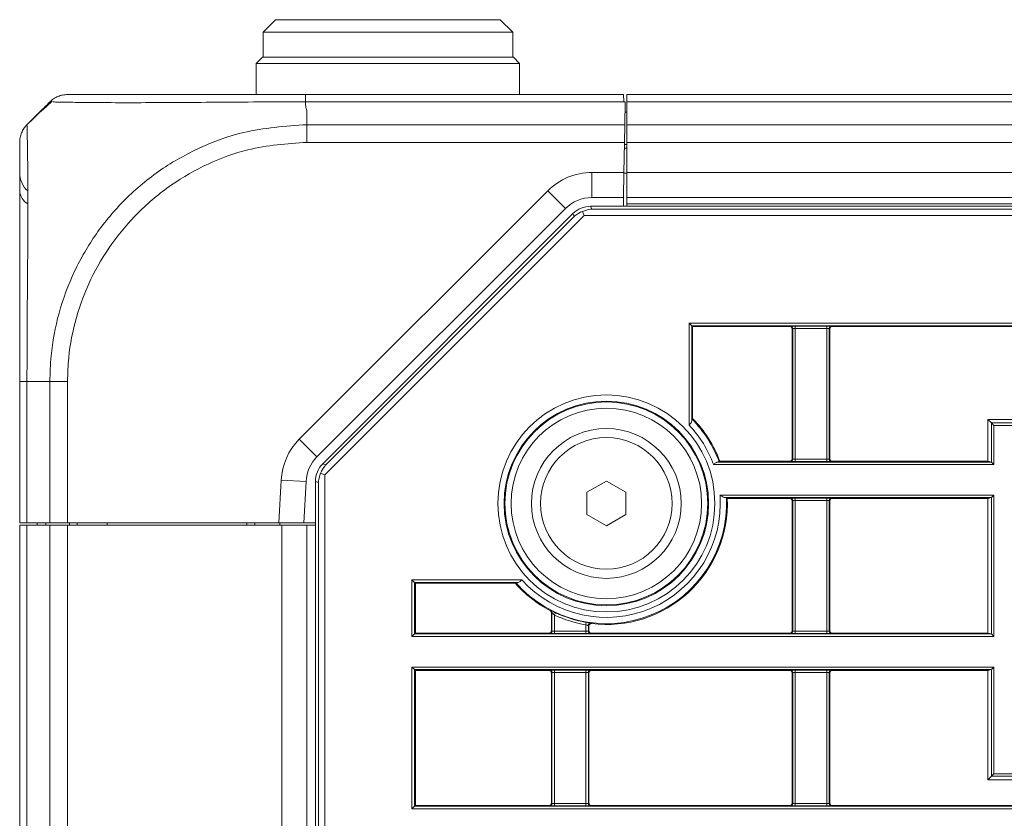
# Model space of a CAD drawing. Header units: millimetres. Extents: x 0 to 1118, y 0 to 864.
# Tile 149 of 256: x 632 to 652, y 127 to 143. Entities that reach past the tile are written whole.
import ezdxf

# ---------------------------------------------------------------- set-up
doc = ezdxf.new("R2010")
doc.units = ezdxf.units.MM

msp = doc.modelspace()

# ---------------------------------------------------------------- linework, layer by layer
at = {"color": 7, "linetype": 'Continuous', "lineweight": 15}
for p, q in [((637.027, 143.248), (636.777, 142.998)), ((637.027, 143.248), (639.277, 143.248)), ((639.277, 143.248), (641.527, 143.248)), ((641.777, 142.998), (641.527, 143.248)), ((636.777, 142.998), (636.777, 142.498)), ((639.277, 142.998), (636.777, 142.998)), ((641.777, 142.998), (639.277, 142.998)), ((641.777, 142.498), (641.777, 142.998)), ((636.764, 142.498), (636.639, 142.373)), ((636.764, 142.498), (641.789, 142.498)), ((641.914, 142.373), (641.789, 142.498)), ((636.639, 142.373), (636.639, 141.748)), ((641.914, 142.373), (636.639, 142.373)), ((641.914, 141.748), (641.914, 142.373)), ((637.626, 141.748), (643.997, 141.748)), ((643.997, 141.748), (643.999, 141.602)), ((644.014, 141.602), (643.999, 141.602)), ((644.029, 141.602), (644.014, 141.602)), ((644.029, 141.602), (644.021, 141.145)), ((644.064, 141.748), (767.239, 141.748)), ((644.064, 141.602), (644.064, 141.748)), ((644.064, 141.145), (644.064, 141.602)), ((632.344, 141.441), (632.048, 141.145)), ((644.026, 141.398), (644.064, 141.398)), ((644.021, 141.145), (644.015, 140.791)), ((644.064, 140.791), (644.064, 141.145)), ((644.004, 140.186), (644.015, 140.791)), ((644.013, 140.673), (644.064, 140.673)), ((644.016, 140.673), (644.014, 140.748)), ((644.064, 140.791), (644.064, 140.186)), ((644.004, 140.186), (643.996, 139.686)), ((644.064, 140.173), (644.004, 140.173)), ((644.064, 139.686), (644.064, 140.186)), ((643.996, 139.686), (643.362, 139.686)), ((643.996, 139.686), (643.993, 139.511)), ((767.239, 139.686), (644.064, 139.686)), ((644.064, 139.511), (644.064, 139.686)), ((642.832, 139.466), (637.855, 134.489)), ((643.337, 139.511), (767.967, 139.511)), ((637.973, 134.354), (642.984, 139.365)), ((643.172, 139.409), (643.206, 139.327)), ((645.312, 137.169), (645.362, 137.119)), ((645.362, 137.119), (645.362, 135.217)), ((645.362, 137.119), (645.38, 137.101)), ((645.38, 137.101), (647.327, 137.101)), ((645.38, 135.259), (645.38, 137.101)), ((648.177, 137.101), (652.152, 137.101)), ((647.377, 134.456), (647.377, 137.051)), ((648.127, 137.051), (648.127, 134.456)), ((631.902, 133.173), (631.902, 135.998)), ((645.363, 135.252), (645.38, 135.259)), ((652.152, 135.243), (651.29, 135.243)), ((651.29, 135.243), (651.363, 135.17)), ((651.29, 135.243), (651.29, 134.406)), ((651.413, 135.12), (651.363, 135.17)), ((645.885, 134.388), (651.363, 134.388)), ((645.912, 134.388), (645.924, 134.406)), ((647.327, 134.406), (645.924, 134.406)), ((651.29, 134.406), (648.177, 134.406)), ((651.363, 134.388), (651.29, 134.406)), ((651.413, 134.338), (651.363, 134.388)), ((637.929, 134.165), (638.011, 134.131)), ((637.637, 133.998), (637.593, 133.173)), ((637.827, 126.83), (637.827, 134.001)), ((643.264, 133.782), (643.652, 134.006)), ((643.652, 134.006), (644.039, 133.782)), ((643.264, 133.335), (643.264, 133.782)), ((644.039, 133.782), (644.039, 133.335)), ((651.413, 133.724), (651.363, 133.674)), ((651.363, 133.674), (646.031, 133.674)), ((646.075, 133.656), (646.057, 133.673)), ((646.075, 133.656), (647.327, 133.656)), ((647.377, 131.011), (647.377, 133.606)), ((648.127, 133.606), (648.127, 131.011)), ((648.177, 133.656), (651.29, 133.656)), ((651.29, 133.656), (651.363, 133.674)), ((651.29, 133.656), (651.29, 130.961)), ((643.652, 133.111), (643.264, 133.335)), ((644.039, 133.335), (643.652, 133.111)), ((632.048, 133.173), (631.902, 133.173)), ((631.902, 76.373), (631.902, 133.123)), ((631.902, 133.123), (632.048, 133.123)), ((632.505, 133.173), (632.048, 133.173)), ((632.048, 133.123), (632.505, 133.123)), ((632.252, 133.173), (632.252, 133.123)), ((632.428, 133.123), (632.427, 133.173)), ((632.859, 133.173), (632.505, 133.173)), ((632.505, 133.123), (632.859, 133.123)), ((637.093, 133.173), (632.859, 133.173)), ((637.152, 133.123), (632.859, 133.123)), ((632.901, 133.123), (632.902, 133.173)), ((633.052, 133.123), (633.052, 133.173)), ((633.653, 133.123), (633.652, 133.173)), ((636.451, 133.123), (636.452, 133.173)), ((636.614, 133.123), (636.614, 133.173)), ((637.593, 133.173), (637.093, 133.173)), ((637.114, 133.173), (637.114, 133.123)), ((637.152, 133.123), (637.652, 133.123)), ((637.827, 133.173), (637.593, 133.173)), ((637.652, 133.123), (637.652, 76.373)), ((637.652, 133.123), (637.827, 133.123)), ((637.652, 133.123), (637.827, 133.123)), ((639.759, 132.026), (639.809, 131.976)), ((641.871, 131.976), (639.809, 131.976)), ((639.827, 131.958), (639.809, 131.976)), ((639.827, 131.958), (641.83, 131.958)), ((639.827, 131.958), (639.827, 130.961)), ((641.83, 131.958), (641.838, 131.975)), ((642.552, 131.011), (642.552, 131.367)), ((642.561, 131.001), (642.561, 131.372)), ((639.809, 130.943), (639.827, 130.961)), ((642.502, 130.961), (639.827, 130.961)), ((643.292, 131.112), (643.292, 131.001)), ((643.302, 131.102), (643.302, 131.011)), ((647.327, 130.961), (643.352, 130.961)), ((651.29, 130.961), (648.177, 130.961)), ((651.363, 130.943), (651.29, 130.961)), ((639.759, 130.893), (639.809, 130.943)), ((651.413, 130.893), (651.363, 130.943)), ((639.759, 130.279), (639.809, 130.229)), ((639.827, 130.211), (639.809, 130.229)), ((639.827, 130.211), (642.502, 130.211)), ((639.827, 130.211), (639.827, 127.509)), ((642.552, 127.559), (642.552, 130.161)), ((643.302, 130.161), (643.302, 127.559)), ((643.352, 130.211), (647.327, 130.211)), ((647.377, 127.559), (647.377, 130.161)), ((648.127, 130.161), (648.127, 127.559)), ((648.177, 130.211), (651.29, 130.211)), ((651.29, 130.211), (651.363, 130.229)), ((651.29, 130.211), (651.29, 128.019)), ((651.413, 130.279), (651.363, 130.229)), ((651.29, 128.019), (651.363, 128.092)), ((651.29, 128.019), (652.152, 128.019)), ((651.413, 128.142), (651.363, 128.092)), ((639.809, 127.491), (639.759, 127.441)), ((639.809, 127.491), (639.827, 127.509)), ((642.502, 127.509), (639.827, 127.509)), ((647.327, 127.509), (643.352, 127.509)), ((652.152, 127.509), (648.177, 127.509))]:
    msp.add_line(p, q, dxfattribs=at)
at = {"color": 9, "linetype": 'Continuous', "lineweight": 0}
for p, q in [((643.999, 141.602), (637.624, 141.602)), ((767.239, 141.602), (644.064, 141.602)), ((637.652, 141.441), (637.652, 141.145)), ((644.066, 141.398), (644.026, 141.396)), ((637.652, 141.145), (644.021, 141.145)), ((644.064, 141.145), (767.239, 141.145)), ((644.015, 140.791), (637.652, 140.791)), ((644.014, 140.748), (644.064, 140.748)), ((644.014, 140.673), (644.014, 140.748)), ((767.239, 140.791), (644.064, 140.791)), ((643.362, 140.186), (644.004, 140.186)), ((643.362, 140.186), (643.362, 139.686)), ((644.064, 140.186), (767.239, 140.186)), ((637.502, 134.843), (642.479, 139.82)), ((642.479, 139.82), (642.832, 139.466)), ((643.337, 139.511), (643.361, 139.452)), ((643.361, 139.452), (767.942, 139.452)), ((767.239, 139.561), (644.064, 139.561)), ((643.206, 139.327), (638.011, 134.131)), ((638.032, 134.329), (643.008, 139.305)), ((643.008, 139.305), (642.984, 139.365)), ((768.097, 139.327), (643.206, 139.327)), ((645.312, 137.169), (765.992, 137.169)), ((645.312, 135.125), (645.312, 137.169)), ((765.942, 137.119), (645.362, 137.119)), ((647.327, 137.101), (647.336, 137.11)), ((647.436, 137.111), (648.067, 137.111)), ((647.436, 137.061), (647.436, 137.111)), ((648.067, 137.061), (647.436, 137.061)), ((647.436, 137.061), (647.436, 134.446)), ((648.067, 137.061), (648.067, 137.111)), ((648.067, 134.446), (648.067, 137.061)), ((648.167, 137.11), (648.177, 137.101)), ((647.386, 137.06), (647.377, 137.051)), ((647.386, 134.446), (647.386, 137.06)), ((648.117, 137.06), (648.117, 134.446)), ((648.127, 137.051), (648.117, 137.06)), ((632.505, 135.998), (632.048, 135.998)), ((632.048, 135.998), (632.048, 133.173)), ((632.505, 133.173), (632.505, 135.998)), ((632.859, 135.998), (632.859, 133.173)), ((651.363, 135.17), (663.441, 135.17)), ((651.363, 134.388), (651.363, 135.17)), ((651.413, 135.12), (651.413, 134.338)), ((663.391, 135.12), (651.413, 135.12)), ((637.502, 134.843), (637.855, 134.489)), ((637.973, 134.354), (638.032, 134.329)), ((651.413, 134.338), (645.797, 134.338)), ((647.336, 134.396), (647.327, 134.406)), ((647.377, 134.456), (647.386, 134.446)), ((647.436, 134.396), (647.436, 134.446)), ((647.436, 134.446), (648.067, 134.446)), ((648.067, 134.396), (647.436, 134.396)), ((648.067, 134.396), (648.067, 134.446)), ((648.117, 134.446), (648.127, 134.456)), ((648.177, 134.406), (648.167, 134.396)), ((638.011, 134.131), (638.011, 126.841)), ((637.093, 133.173), (637.137, 134.025)), ((637.137, 134.025), (637.637, 133.998)), ((637.886, 133.976), (637.827, 134.001)), ((637.886, 126.84), (637.886, 133.976)), ((645.928, 133.724), (651.413, 133.724)), ((651.413, 133.724), (651.413, 130.893)), ((647.327, 133.656), (647.336, 133.665)), ((647.386, 133.615), (647.377, 133.606)), ((647.386, 131.001), (647.386, 133.615)), ((647.436, 133.666), (648.067, 133.666)), ((647.436, 133.666), (647.436, 133.616)), ((648.067, 133.616), (647.436, 133.616)), ((647.436, 133.616), (647.436, 131.001)), ((648.067, 133.666), (648.067, 133.616)), ((648.067, 131.001), (648.067, 133.616)), ((648.117, 133.615), (648.117, 131.001)), ((648.127, 133.606), (648.117, 133.615)), ((648.167, 133.665), (648.177, 133.656)), ((651.363, 130.943), (651.363, 133.674)), ((632.048, 133.123), (632.048, 76.373)), ((632.505, 76.373), (632.505, 133.123)), ((632.859, 133.123), (632.859, 76.373)), ((632.902, 133.173), (632.902, 133.123)), ((637.152, 76.373), (637.152, 133.123)), ((639.759, 130.893), (639.759, 132.026)), ((639.759, 132.026), (641.96, 132.026)), ((639.809, 131.976), (639.809, 130.943)), ((642.539, 131.415), (642.534, 131.417)), ((642.632, 131.369), (642.611, 131.324)), ((642.611, 131.324), (642.611, 131.001)), ((643.251, 131.177), (643.242, 131.128)), ((642.511, 130.951), (642.502, 130.961)), ((642.552, 131.011), (642.561, 131.001)), ((642.611, 131.001), (643.242, 131.001)), ((642.611, 131.001), (642.611, 130.951)), ((643.242, 130.951), (642.611, 130.951)), ((643.242, 131.001), (643.242, 131.128)), ((643.242, 131.001), (643.242, 130.951)), ((643.292, 131.001), (643.302, 131.011)), ((643.352, 130.961), (643.342, 130.951)), ((647.336, 130.951), (647.327, 130.961)), ((647.377, 131.011), (647.386, 131.001)), ((647.436, 131.001), (647.436, 130.951)), ((647.436, 131.001), (648.067, 131.001)), ((648.067, 130.951), (647.436, 130.951)), ((648.067, 131.001), (648.067, 130.951)), ((648.117, 131.001), (648.127, 131.011)), ((648.177, 130.961), (648.167, 130.951)), ((651.413, 130.893), (639.759, 130.893)), ((639.809, 130.943), (651.363, 130.943)), ((639.759, 130.279), (651.413, 130.279)), ((639.759, 127.441), (639.759, 130.279)), ((651.363, 130.229), (639.809, 130.229)), ((639.809, 130.229), (639.809, 127.491)), ((642.502, 130.211), (642.511, 130.22)), ((642.561, 130.17), (642.552, 130.161)), ((642.561, 127.55), (642.561, 130.17)), ((642.611, 130.221), (643.242, 130.221)), ((642.611, 130.221), (642.611, 130.171)), ((643.242, 130.171), (642.611, 130.171)), ((642.611, 130.171), (642.611, 127.549)), ((643.242, 130.221), (643.242, 130.171)), ((643.242, 127.549), (643.242, 130.171)), ((643.292, 130.17), (643.292, 127.55)), ((643.302, 130.161), (643.292, 130.17)), ((643.342, 130.22), (643.352, 130.211)), ((647.327, 130.211), (647.336, 130.22)), ((647.386, 130.17), (647.377, 130.161)), ((647.386, 127.55), (647.386, 130.17)), ((647.436, 130.221), (648.067, 130.221)), ((647.436, 130.221), (647.436, 130.171)), ((648.067, 130.171), (647.436, 130.171)), ((647.436, 130.171), (647.436, 127.549)), ((648.067, 130.221), (648.067, 130.171)), ((648.067, 127.549), (648.067, 130.171)), ((648.117, 130.17), (648.117, 127.55)), ((648.127, 130.161), (648.117, 130.17)), ((648.167, 130.22), (648.177, 130.211)), ((651.363, 128.092), (651.363, 130.229)), ((651.413, 130.279), (651.413, 128.142)), ((663.441, 128.092), (651.363, 128.092)), ((651.413, 128.142), (663.391, 128.142)), ((752.132, 127.441), (639.759, 127.441)), ((639.809, 127.491), (752.082, 127.491)), ((642.511, 127.5), (642.502, 127.509)), ((642.552, 127.559), (642.561, 127.55)), ((642.611, 127.549), (643.242, 127.549)), ((642.611, 127.549), (642.611, 127.499)), ((643.242, 127.499), (642.611, 127.499)), ((643.242, 127.549), (643.242, 127.499)), ((643.292, 127.55), (643.302, 127.559)), ((643.352, 127.509), (643.342, 127.5)), ((647.336, 127.5), (647.327, 127.509)), ((647.377, 127.559), (647.386, 127.55)), ((647.436, 127.549), (648.067, 127.549)), ((647.436, 127.549), (647.436, 127.499)), ((648.067, 127.499), (647.436, 127.499)), ((648.067, 127.549), (648.067, 127.499)), ((648.117, 127.55), (648.127, 127.559)), ((648.177, 127.509), (648.167, 127.5))]:
    msp.add_line(p, q, dxfattribs=at)
at = {"color": 9, "linetype": 'Continuous', "lineweight": 0, "flags": 128}
for points in [[(642.561, 131.372), (642.557, 131.37), (642.552, 131.367)], [(643.302, 131.102), (643.297, 131.107), (643.292, 131.112)]]:
    msp.add_lwpolyline(points, dxfattribs=at)
at = {"color": 9, "linetype": 'Continuous', "lineweight": 0}
for radius in [2.174, 2.049, 2.033, 1.908, 1.318]:
    msp.add_circle((643.652, 133.558), radius, dxfattribs=at)
at = {"color": 7, "linetype": 'Continuous', "lineweight": 15}
msp.add_circle((643.652, 133.558), 1.5, dxfattribs=at)
for centre, radius, start, end in [((632.402, 140.186), 0.5, 180, 227.2611), ((643.362, 138.936), 0.75, 90, 135), ((643.652, 133.558), 2.425, 20.4558, 44.5449), ((638.386, 133.959), 0.75, 135, 177), ((643.652, 133.558), 2.425, 263.0379, 2.3043), ((643.652, 133.558), 2.425, 221.3093, 242.3127), ((643.652, 133.558), 2.415, 245.0264, 260.4391), ((643.342, 131.112), 0.05, 128.4696, 179.9942)]:
    msp.add_arc(centre, radius, start, end, dxfattribs=at)
at = {"color": 9, "linetype": 'Continuous', "lineweight": 0}
for centre, radius, start, end in [((643.362, 138.936), 1.25, 90, 135), ((632.232, 139.844), 0.331, 184.2362, 239.6503), ((647.336, 137.06), 0.05, 0.0051, 89.9949), ((648.167, 137.06), 0.05, 90.0051, 179.9949), ((643.652, 133.558), 2.283, 19.9657, 43.3359), ((643.652, 133.558), 2.408, 20.1675, 44.7148), ((638.386, 133.959), 1.25, 135, 177), ((647.336, 134.446), 0.05, 270.0051, 359.9949), ((648.167, 134.446), 0.05, 180.0051, 269.9949), ((643.652, 133.558), 2.283, 222.1817, 4.1608), ((643.652, 133.558), 2.408, 221.1216, 2.737), ((647.336, 133.615), 0.05, 0.0051, 89.9949), ((648.167, 133.615), 0.05, 90.0051, 179.9949), ((637.73, 139.183), 9.132, 301.6716, 301.74), ((642.511, 131.372), 0.05, 0.0028, 62.4416), ((643.652, 133.558), 2.465, 245.0264, 260.4391), ((643.342, 131.112), 0.05, 82.7971, 128.4706), ((648.203, 135.354), 6.413, 220.8128, 220.938), ((642.511, 131.001), 0.05, 270.0051, 359.9949), ((643.342, 131.001), 0.05, 180.0051, 269.9949), ((647.336, 131.001), 0.05, 270.0051, 359.9949), ((648.167, 131.001), 0.05, 180.0051, 269.9949), ((642.511, 130.17), 0.05, 0.0051, 89.9949), ((643.342, 130.17), 0.05, 90.0051, 179.9949), ((647.336, 130.17), 0.05, 0.0051, 89.9949), ((648.167, 130.17), 0.05, 90.0051, 179.9949), ((642.511, 127.55), 0.05, 270.0051, 359.9949), ((643.342, 127.55), 0.05, 180.0051, 269.9949), ((647.336, 127.55), 0.05, 270.0051, 359.9949), ((648.167, 127.55), 0.05, 180.0051, 269.9949)]:
    msp.add_arc(centre, radius, start, end, dxfattribs=at)
at = {"color": 7, "linetype": 'Continuous', "lineweight": 15}
for centre, major_axis, ratio, start_param, end_param in [((643.337, 139.01), (0.192, -0.463), 0.998395, 2.749461, 3.533724), ((647.327, 137.051), (-0.0354, -0.0354), 0.999924, 2.356233, 3.926953), ((648.177, 137.051), (0.0354, -0.0354), 0.999924, 2.356233, 3.926953), ((638.327, 134), (0.463, -0.192), 0.998395, 2.749461, 3.533724), ((647.327, 134.456), (0.0354, -0.0354), 0.999924, 5.497825, 7.068545), ((648.177, 134.456), (0.0354, 0.0354), 0.999924, 2.356233, 3.926953), ((651.363, 134.338), (0, 0.05), 0.034921, 6.248279, 6.274459), ((647.327, 133.606), (-0.0354, -0.0354), 0.999924, 2.356233, 3.926953), ((648.177, 133.606), (-0.0354, 0.0354), 0.999924, 5.497825, 7.068545), ((651.363, 133.724), (0, 0.05), 0.034921, 3.150319, 3.176499), ((642.502, 131.011), (0.0354, -0.0354), 0.999924, 5.497825, 7.068545), ((643.352, 131.011), (0.0354, 0.0354), 0.999924, 2.356233, 3.926953), ((647.327, 131.011), (0.0354, -0.0354), 0.999924, 5.497825, 7.068545), ((648.177, 131.011), (0.0354, 0.0354), 0.999924, 2.356233, 3.926953), ((651.363, 130.893), (0, 0.05), 0.034921, 6.248279, 6.274459), ((642.502, 130.161), (-0.0354, -0.0354), 0.999924, 2.356233, 3.926953), ((643.352, 130.161), (-0.0354, 0.0354), 0.999924, 5.497825, 7.068545), ((647.327, 130.161), (-0.0354, -0.0354), 0.999924, 2.356233, 3.926953), ((648.177, 130.161), (-0.0354, 0.0354), 0.999924, 5.497825, 7.068545), ((651.363, 130.279), (0, 0.05), 0.034921, 3.150319, 3.176499), ((642.502, 127.559), (0.0354, -0.0354), 0.999924, 5.497825, 7.068545), ((643.352, 127.559), (0.0354, 0.0354), 0.999924, 2.356233, 3.926953), ((647.327, 127.559), (0.0354, -0.0354), 0.999924, 5.497825, 7.068545), ((648.177, 127.559), (0.0354, 0.0354), 0.999924, 2.356233, 3.926953)]:
    msp.add_ellipse(centre, major_axis=major_axis, ratio=ratio, start_param=start_param, end_param=end_param, dxfattribs=at)
at = {"color": 9, "linetype": 'Continuous', "lineweight": 0}
for centre, major_axis, ratio, start_param, end_param in [((647.436, 137.11), (0.1, 0), 0.008727, 1.570796, 3.132866), ((647.436, 137.06), (0.05, 0), 0.017454, 1.570796, 3.132866), ((648.067, 137.11), (0.1, 0), 0.008727, 0.008727, 1.570796), ((648.067, 137.06), (0.05, 0), 0.017454, 0.008727, 1.570796), ((647.436, 134.396), (0.1, 0), 0.008727, 3.150319, 4.712389), ((647.436, 134.446), (0.05, 0), 0.017454, 3.150319, 4.712389), ((648.067, 134.446), (0.05, 0), 0.017454, 4.712389, 6.274459), ((648.067, 134.396), (0.1, 0), 0.008727, 4.712389, 6.274459), ((647.436, 133.665), (0.1, 0), 0.008727, 1.570796, 3.132866), ((647.436, 133.615), (0.05, 0), 0.017454, 1.570796, 3.132866), ((648.067, 133.665), (0.1, 0), 0.008727, 0.008727, 1.570796), ((648.067, 133.615), (0.05, 0), 0.017454, 0.008727, 1.570796), ((642.611, 130.951), (0.1, 0), 0.008727, 3.150319, 4.712389), ((642.611, 131.001), (0.05, 0), 0.017454, 3.150319, 4.712389), ((643.242, 131.001), (0.05, 0), 0.017454, 4.712389, 6.274459), ((643.242, 130.951), (0.1, 0), 0.008727, 4.712389, 6.274459), ((647.436, 130.951), (0.1, 0), 0.008727, 3.150319, 4.712389), ((647.436, 131.001), (0.05, 0), 0.017454, 3.150319, 4.712389), ((648.067, 131.001), (0.05, 0), 0.017454, 4.712389, 6.274459), ((648.067, 130.951), (0.1, 0), 0.008727, 4.712389, 6.274459), ((642.611, 130.22), (0.1, 0), 0.008727, 1.570796, 3.132866), ((642.611, 130.17), (0.05, 0), 0.017454, 1.570796, 3.132866), ((643.242, 130.22), (0.1, 0), 0.008727, 0.008727, 1.570796), ((643.242, 130.17), (0.05, 0), 0.017454, 0.008727, 1.570796), ((647.436, 130.22), (0.1, 0), 0.008727, 1.570796, 3.132866), ((647.436, 130.17), (0.05, 0), 0.017454, 1.570796, 3.132866), ((648.067, 130.22), (0.1, 0), 0.008727, 0.008727, 1.570796), ((648.067, 130.17), (0.05, 0), 0.017454, 0.008727, 1.570796), ((642.611, 127.5), (0.1, 0), 0.008727, 3.150319, 4.712389), ((642.611, 127.55), (0.05, 0), 0.017454, 3.150319, 4.712389), ((643.242, 127.55), (0.05, 0), 0.017454, 4.712389, 6.274459), ((643.242, 127.5), (0.1, 0), 0.008727, 4.712389, 6.274459), ((647.436, 127.5), (0.1, 0), 0.008727, 3.150319, 4.712389), ((647.436, 127.55), (0.05, 0), 0.017454, 3.150319, 4.712389), ((648.067, 127.55), (0.05, 0), 0.017454, 4.712389, 6.274459), ((648.067, 127.5), (0.1, 0), 0.008727, 4.712389, 6.274459)]:
    msp.add_ellipse(centre, major_axis=major_axis, ratio=ratio, start_param=start_param, end_param=end_param, dxfattribs=at)
at = {"color": 7, "linetype": 'Continuous', "lineweight": 15}
for points, knots in [([(632.553, 141.616), (632.495, 141.564), (632.32, 141.408), (632.156, 141.247), (632.047, 141.14)], [0, 0, 0, 0, 0.3344671, 1, 1, 1, 1]), ([(632.344, 141.441), (632.347, 141.444), (632.362, 141.459), (632.417, 141.513), (632.468, 141.564), (632.505, 141.602)], [0, 0, 0, 0, 0.051239, 0.304553, 1, 1, 1, 1]), ([(632.859, 141.748), (632.885, 141.748), (632.931, 141.748), (633.233, 141.748), (633.647, 141.748), (634.204, 141.748), (634.879, 141.748), (635.584, 141.748), (636.351, 141.748), (637.042, 141.748), (637.47, 141.748), (637.626, 141.748)], [0, 0, 0, 0, 0.147652, 0.256205, 0.364776, 0.499589, 0.608942, 0.718292, 0.827742, 0.937176, 1, 1, 1, 1]), ([(631.902, 135.998), (631.902, 136.231), (631.902, 136.696), (631.902, 137.418), (631.902, 138.142), (631.902, 138.815), (631.902, 139.414), (631.902, 139.923), (631.902, 140.342), (631.902, 140.631), (631.902, 140.772), (631.902, 140.786), (631.902, 140.791)], [0, 0, 0, 0, 0.092915, 0.185815, 0.294478, 0.403162, 0.500201, 0.608625, 0.717044, 0.825569, 0.934081, 1, 1, 1, 1]), ([(643.361, 139.452), (643.361, 139.452), (643.351, 139.451), (643.287, 139.448), (643.225, 139.427), (643.172, 139.409)], [0, 0, 0, 0, 0.010488, 0.155158, 1, 1, 1, 1]), ([(643.172, 139.409), (643.122, 139.384), (643.063, 139.355), (643.016, 139.313), (643.009, 139.306), (643.008, 139.305)], [0, 0, 0, 0, 0.8448415, 0.9895123, 1, 1, 1, 1]), ([(645.362, 135.217), (645.361, 135.208), (645.358, 135.189), (645.339, 135.159), (645.322, 135.137), (645.312, 135.125), (645.312, 135.125)], [0, 0, 0, 0, 0.3081078, 0.6196459, 0.9876589, 1, 1, 1, 1]), ([(645.362, 135.217), (645.362, 135.223), (645.362, 135.237), (645.362, 135.25), (645.363, 135.252), (645.363, 135.252)], [0, 0, 0, 0, 0.330296, 0.721166, 1, 1, 1, 1]), ([(638.032, 134.329), (638.032, 134.329), (638.025, 134.322), (637.983, 134.274), (637.954, 134.216), (637.929, 134.165)], [0, 0, 0, 0, 0.0104877, 0.1551585, 1, 1, 1, 1]), ([(645.797, 134.338), (645.797, 134.338), (645.805, 134.344), (645.822, 134.357), (645.846, 134.373), (645.868, 134.385), (645.879, 134.387), (645.885, 134.388)], [0, 0, 0, 0, 0.009951, 0.250212, 0.54309, 0.784644, 1, 1, 1, 1]), ([(645.912, 134.388), (645.91, 134.388), (645.907, 134.388), (645.893, 134.388), (645.885, 134.388), (645.885, 134.388)], [0, 0, 0, 0, 0.49889, 0.997355, 1, 1, 1, 1]), ([(637.929, 134.165), (637.911, 134.112), (637.89, 134.05), (637.886, 133.987), (637.886, 133.977), (637.886, 133.976)], [0, 0, 0, 0, 0.844842, 0.989512, 1, 1, 1, 1]), ([(646.031, 133.674), (646.026, 133.675), (646.012, 133.677), (645.981, 133.693), (645.952, 133.71), (645.932, 133.721), (645.929, 133.724), (645.928, 133.724)], [0, 0, 0, 0, 0.196129, 0.480805, 0.896108, 0.991343, 1, 1, 1, 1]), ([(646.031, 133.674), (646.033, 133.674), (646.044, 133.674), (646.054, 133.674), (646.056, 133.673), (646.057, 133.673)], [0, 0, 0, 0, 0.141995, 0.669385, 1, 1, 1, 1]), ([(641.838, 131.975), (641.839, 131.975), (641.842, 131.975), (641.857, 131.976), (641.868, 131.976), (641.871, 131.976)], [0, 0, 0, 0, 0.413169, 0.824852, 1, 1, 1, 1]), ([(641.96, 132.026), (641.96, 132.025), (641.957, 132.023), (641.945, 132.013), (641.924, 131.996), (641.896, 131.979), (641.88, 131.977), (641.871, 131.976)], [0, 0, 0, 0, 0.011828, 0.085379, 0.410194, 0.706805, 1, 1, 1, 1]), ([(642.552, 131.367), (642.551, 131.372), (642.55, 131.384), (642.541, 131.399), (642.532, 131.407), (642.526, 131.41), (642.525, 131.411)], [0, 0, 0, 0, 0.31011, 0.62022, 0.930325, 1, 1, 1, 1]), ([(642.632, 131.369), (642.622, 131.374), (642.601, 131.384), (642.573, 131.398), (642.552, 131.408), (642.541, 131.414), (642.539, 131.415), (642.539, 131.415)], [0, 0, 0, 0, 0.257575, 0.521148, 0.760632, 0.990756, 1, 1, 1, 1]), ([(643.337, 131.164), (643.336, 131.164), (643.332, 131.165), (643.313, 131.167), (643.284, 131.172), (643.262, 131.175), (643.251, 131.177)], [0, 0, 0, 0, 0.071973, 0.3815649, 0.6914949, 1, 1, 1, 1]), ([(643.358, 131.151), (643.352, 131.151), (643.341, 131.152), (643.325, 131.145), (643.312, 131.134), (643.303, 131.119), (643.302, 131.107), (643.302, 131.102)], [0, 0, 0, 0, 0.199366, 0.398733, 0.598089, 0.79744, 1, 1, 1, 1]), ([(643.311, 131.151), (643.313, 131.153), (643.318, 131.156), (643.326, 131.16), (643.334, 131.162), (643.339, 131.162), (643.341, 131.162), (643.341, 131.162)], [0, 0, 0, 0, 0.227991, 0.531957, 0.778377, 0.95277, 1, 1, 1, 1])]:
    msp.add_open_spline(points, degree=3, knots=knots, dxfattribs=at)
for points in [[(632.505, 141.602), (632.53, 141.624), (632.579, 141.667), (632.666, 141.713), (632.761, 141.743), (632.826, 141.747), (632.859, 141.748)], [(632.048, 141.145), (632.026, 141.12), (631.983, 141.071), (631.937, 140.984), (631.907, 140.889), (631.904, 140.824), (631.902, 140.791)]]:
    msp.add_open_spline(points, degree=3, dxfattribs=at)
at = {"color": 9, "linetype": 'Continuous', "lineweight": 0}
for points, knots in [([(637.624, 141.602), (637.456, 141.602), (637, 141.602), (636.256, 141.598), (635.434, 141.592), (634.668, 141.587), (633.941, 141.585), (633.342, 141.588), (632.904, 141.594), (632.629, 141.599), (632.586, 141.6), (632.569, 141.601)], [0, 0, 0, 0, 0.067138, 0.182638, 0.301576, 0.416957, 0.535791, 0.680177, 0.794756, 0.912682, 1, 1, 1, 1]), ([(637.624, 141.602), (637.625, 141.589), (637.627, 141.544), (637.634, 141.492), (637.645, 141.453), (637.65, 141.443), (637.652, 141.441), (637.652, 141.441)], [0, 0, 0, 0, 0.245202, 0.817535, 0.960682, 0.992151, 1, 1, 1, 1]), ([(632.048, 141.145), (632.048, 141.139), (632.048, 141.125), (632.052, 140.978), (632.058, 140.674), (632.064, 140.228), (632.067, 139.682), (632.066, 139.038), (632.061, 138.311), (632.054, 137.533), (632.049, 136.752), (632.048, 136.251), (632.048, 135.998)], [0, 0, 0, 0, 0.065796, 0.172761, 0.282893, 0.389757, 0.499797, 0.596871, 0.703946, 0.814211, 0.906126, 1, 1, 1, 1]), ([(632.506, 135.998), (632.511, 136.17), (632.525, 136.632), (632.669, 137.384), (632.974, 138.211), (633.422, 138.981), (634.003, 139.672), (634.705, 140.256), (635.508, 140.707), (636.488, 141.063), (637.224, 141.115), (637.652, 141.145)], [0, 0, 0, 0, 0.063881, 0.171582, 0.282525, 0.390047, 0.500815, 0.616212, 0.727169, 0.841682, 1, 1, 1, 1]), ([(637.652, 140.791), (637.255, 140.763), (636.574, 140.714), (635.665, 140.377), (634.92, 139.955), (634.269, 139.41), (633.729, 138.769), (633.308, 138.06), (633.017, 137.29), (632.877, 136.592), (632.864, 136.158), (632.859, 135.998)], [0, 0, 0, 0, 0.158413, 0.271114, 0.383835, 0.49919, 0.608333, 0.717478, 0.826751, 0.936004, 1, 1, 1, 1]), ([(642.561, 131.372), (642.562, 131.372), (642.562, 131.372), (642.565, 131.369), (642.57, 131.364), (642.581, 131.353), (642.595, 131.339), (642.606, 131.329), (642.611, 131.324)], [0, 0, 0, 0, 0.140031, 0.166132, 0.341425, 0.538634, 0.768985, 1, 1, 1, 1]), ([(643.349, 131.162), (643.348, 131.162), (643.348, 131.162), (643.341, 131.163), (643.337, 131.164)], [0, 0, 0, 0, 0.439272, 1, 1, 1, 1]), ([(643.242, 131.128), (643.248, 131.126), (643.259, 131.122), (643.274, 131.118), (643.286, 131.114), (643.292, 131.113), (643.292, 131.112), (643.292, 131.112)], [0, 0, 0, 0, 0.223228, 0.44414, 0.66076, 0.873236, 1, 1, 1, 1])]:
    msp.add_open_spline(points, degree=3, knots=knots, dxfattribs=at)
for points in [[(637.624, 141.602), (637.624, 141.624), (637.624, 141.667), (637.625, 141.713), (637.626, 141.743), (637.626, 141.747), (637.626, 141.748)], [(637.652, 141.145), (637.652, 141.12), (637.652, 141.071), (637.652, 140.984), (637.652, 140.889), (637.652, 140.824), (637.652, 140.791)], [(632.048, 135.998), (632.026, 135.998), (631.983, 135.998), (631.937, 135.998), (631.907, 135.998), (631.904, 135.998), (631.902, 135.998)], [(632.505, 135.998), (632.53, 135.998), (632.579, 135.998), (632.667, 135.998), (632.761, 135.998), (632.826, 135.998), (632.859, 135.998)]]:
    msp.add_open_spline(points, degree=3, dxfattribs=at)

doc.saveas('drawing.dxf')
